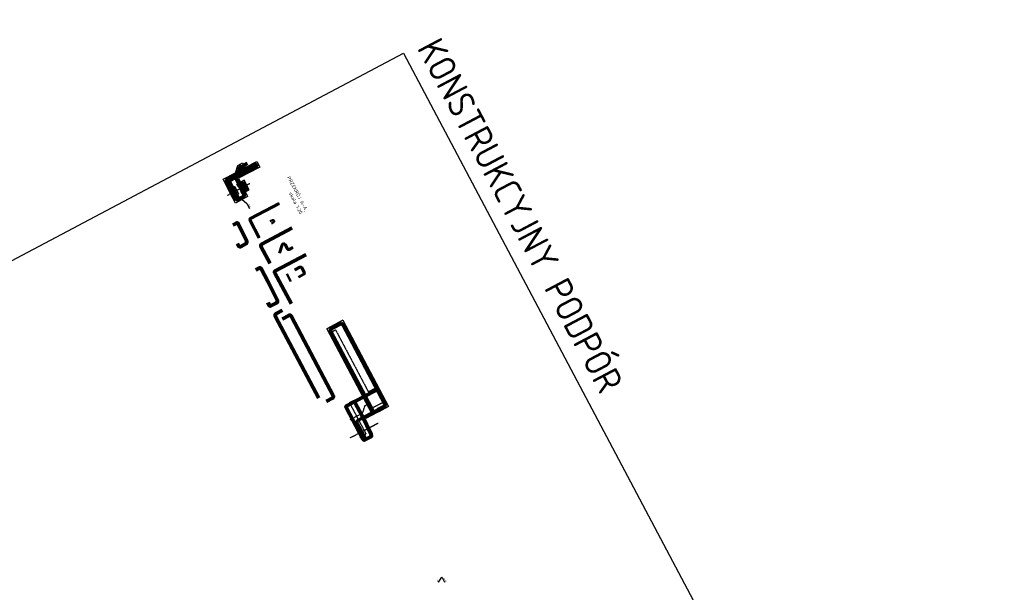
# Model space of a CAD drawing. Header units: millimetres. Extents: x -719417711 to 8331457056, y 1358857702 to 5726797456.
# Tile 36 of 71: x 7530406855 to 7530434370, y 5726536834 to 5726552836. Entities that reach past the tile are written whole.
import ezdxf
from ezdxf import colors
from ezdxf.entities.mleader import LeaderData, LeaderLine
from ezdxf.math import Vec2, Vec3

# ---------------------------------------------------------------- set-up
doc = ezdxf.new("R2010")
doc.units = ezdxf.units.MM
doc.linetypes.add('mp3a', pattern=[3.125, 2.25, -0.875])
doc.linetypes.add('mp7a', pattern=[6.875, 4.75, -0.875, 0.375, -0.875])
for name, color, linetype in [('0 wymiar', 32, 'Continuous'), ('1 cienka', 4, 'Continuous'), ('2 osie 05', 4, 'mp7a'), ('3 przerywana 05', 6, 'mp3a'), ('4 średnia', 3, 'Continuous'), ('5 gruba', 7, 'Continuous'), ('5 opis', 7, 'Continuous')]:
    doc.layers.add(name, color=color, linetype=linetype)
doc.layers.add('6 pomoc 01', color=1, linetype='Continuous', plot=False)
for name, color, linetype, lineweight in [('8 pręt_10', 181, 'Continuous', 50), ('8 pręt_12', 70, 'Continuous', 60), ('8 pręt_16', 41, 'Continuous', 80)]:
    doc.layers.add(name, color=color, linetype=linetype, lineweight=lineweight)
doc.styles.add('M 1_100', font='geniso.shx', dxfattribs={"height": 250})
doc.styles.add('M 1_20', font='geniso.shx', dxfattribs={"height": 50})
doc.styles.get("Standard").update_dxf_attribs({"font": 'geniso.shx'})

# ---------------------------------------------------------------- blocks, each defined once
blk = doc.blocks.new('OG-3.4')
at = {"layer": '4 średnia', "insert": (-1913.05, 762.314), "char_height": 250, "attachment_point": 1, "style": 'M 1_100'}
blk.add_mtext_dynamic_manual_height_columns('\\pi1452.3;{\\LOG-3.4 \\P\\pi796.13;}(107,20 m n.p.m.)', width=3854.57291, gutter_width=1250, heights=[0], dxfattribs=at)
blk = doc.blocks.new('OG-3.5b')
at = {"layer": '4 średnia', "insert": (-1913.05, 762.314), "char_height": 250, "attachment_point": 1, "style": 'M 1_100'}
blk.add_mtext_dynamic_manual_height_columns('\\pi1372.8;{\\LOG-3.5b \\P\\pi796.13;}(107,00 m n.p.m.)', width=3854.57291, gutter_width=1250, heights=[0], dxfattribs=at)
blk = doc.blocks.new('OG-3.5a')
at = {"layer": '4 średnia', "insert": (-1913.05, 762.314), "char_height": 250, "attachment_point": 1, "style": 'M 1_100'}
blk.add_mtext_dynamic_manual_height_columns('\\pi1372.8;{\\LOG-3.5a \\P\\pi796.13;}(107,30 m n.p.m.)', width=3854.57291, gutter_width=1250, heights=[0], dxfattribs=at)
blk = doc.blocks.new('10')
at = {"layer": '8 pręt_10'}
h = blk.add_hatch(color=256, dxfattribs=at)
edge = h.paths.add_edge_path()
edge.add_arc((0, 0), 5, 0, 360)
at = {"layer": '1 cienka'}
blk.add_circle((0, 0), 5, dxfattribs=at)
blk = doc.blocks.new('12')
at = {"layer": '8 pręt_12'}
h = blk.add_hatch(color=256, dxfattribs=at)
edge = h.paths.add_edge_path()
edge.add_arc((0, 0), 6, 0, 360)
at = {"layer": '1 cienka'}
blk.add_circle((0, 0), 6, dxfattribs=at)

msp = doc.modelspace()

# ---------------------------------------------------------------- block references
at = {"layer": '0 wymiar', "rotation": 297.8979501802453}
msp.add_blockref('OG-3.4', (7530295318.170634, 5726769127.920026), dxfattribs=at)

# ---------------------------------------------------------------- next in the draw order: block references
msp.add_blockref('OG-3.5b', (7530304173.91927, 5726751973.430897), dxfattribs=at)

# ---------------------------------------------------------------- next in the draw order: block references
at = {"layer": '1 cienka', "rotation": 297.8979501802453}
msp.add_blockref('OG-3.5a', (7530306321.879252, 5726748557.454565), dxfattribs=at)

# ---------------------------------------------------------------- next in the draw order: linework, layer by layer
at = {"layer": '2 osie 05'}
for p, q in [((7530412659.087184, 5726547930.473232), (7530413285.032269, 5726548261.865422)), ((7530416080.833728, 5726541146.776918), (7530416868.580973, 5726541563.831531))]:
    msp.add_line(p, q, dxfattribs=at)
at = {"layer": '3 przerywana 05'}
for points in [[(7530412803.589495, 5726547871.185218), (7530412980.430991, 5726547964.795815), (7530412868.13199, 5726548176.910069), (7530412691.347341, 5726548083.329563)], [(7530415503.782816, 5726544074.8965), (7530415680.539288, 5726544168.476139)], [(7530415680.539289, 5726544168.476139), (7530416630.430118, 5726542374.289332), (7530416091.322871, 5726542088.871432), (7530416534.745286, 5726541251.319835), (7530416357.894805, 5726541157.689863)]]:
    msp.add_lwpolyline(points, dxfattribs=at)
at = {"layer": '3 przerywana 05', "ltscale": 0.5, "elevation": -0.000001}
msp.add_lwpolyline([(7530416091.240165, 5726541661.461531), (7530416442.409014, 5726541847.379782), (7530416505.159432, 5726542051.327236), (7530416636.93294, 5726542121.091681), (7530416708.329214, 5726541988.165099), (7530416885.081779, 5726542081.742669), (7530417076.348484, 5726542183.004416)], dxfattribs=at)
at = {"layer": '4 średnia'}
msp.add_lwpolyline([(7530413266.838762, 5726548082.508247), (7530413126.469303, 5726548347.64296), (7530413027.113742, 5726548295.041449), (7530413159.52916, 5726548025.695654)], close=True, dxfattribs=at)
for points in [[(7530415618.6809, 5726544296.949481), (7530415889.11845, 5726544440.126406), (7530417160.142878, 5726542023.69732)], [(7530417160.142633, 5726542023.697209), (7530416889.705317, 5726541880.520409)]]:
    msp.add_lwpolyline(points, dxfattribs=at)
at = {"layer": '5 gruba'}
msp.add_lwpolyline([(7530412803.589495, 5726547871.185219), (7530412691.347339, 5726548083.329563), (7530412537.017797, 5726548375.021574), (7530412888.095117, 5726548560.891366), (7530412950.845533, 5726548764.838819), (7530413083.416795, 5726548835.025616), (7530413154.015313, 5726548701.676682), (7530413483.162526, 5726548875.936085), (7530413567.384216, 5726548716.855228), (7530412974.09985, 5726548402.754502), (7530413225.789959, 5726547891.050863), (7530412887.763827, 5726547712.090722)], close=True, dxfattribs=at)
at = {"layer": '6 pomoc 01'}
msp.add_lwpolyline([(7530417580.883999, 5726551896.93683), (7530431102.465948, 5726526356.903041), (7530414493.752809, 5726517563.802857), (7530400972.17086, 5726543103.836648)], close=True, dxfattribs=at)
for points in [[(7530413049.599447, 5726548543.429569), (7530413118.82012, 5726548768.406247), (7530413224.769938, 5726548824.498936)], [(7530414107.311691, 5726547699.554125), (7530413274.955571, 5726547258.882371), (7530413550.079394, 5726546739.218934)], [(7530412932.165045, 5726546583.373376), (7530412988.308969, 5726546477.326782), (7530413221.837167, 5726546600.964587), (7530412943.653201, 5726547166.53209), (7530412811.889696, 5726547096.772941)], [(7530413857.399211, 5726547200.979766), (7530413945.777446, 5726547247.769585), (7530413976.658747, 5726547189.439917), (7530413888.28051, 5726547142.650096)], [(7530414456.96504, 5726547009.899249), (7530413574.867753, 5726546542.893176), (7530413847.047399, 5726546028.457464)], [(7530414488.698929, 5726546469.454303), (7530414356.131575, 5726546399.269568), (7530414254.789803, 5726546588.758247), (7530414195.202261, 5726546557.210999), (7530414118.727659, 5726546308.658066)], [(7530414449.248556, 5726544890.998991), (7530413966.367001, 5726545803.082451), (7530414864.108882, 5726546278.371191)], [(7530413786.102581, 5726544930.015423), (7530413842.246505, 5726544823.968829), (7530414075.774703, 5726544947.606634), (7530413797.590737, 5726545513.174137), (7530413587.234672, 5726545910.981069), (7530413454.667315, 5726545840.796342)], [(7530414541.811841, 5726545844.639647), (7530414718.568312, 5726545938.219288), (7530414825.249101, 5726545736.716908), (7530414648.492628, 5726545643.13727)], [(7530414193.807023, 5726544707.441269), (7530413972.861431, 5726544590.46672), (7530415203.577539, 5726542265.847376)], [(7530414199.761101, 5726544476.181292), (7530414420.706693, 5726544593.155842), (7530415635.868196, 5726542282.931472), (7530415414.922605, 5726542165.956922)], [(7530415437.113918, 5726544200.82303), (7530415889.118451, 5726544440.126408), (7530417160.14287, 5726542023.697334), (7530416528.413749, 5726541689.242919)], [(7530415889.118451, 5726544440.126408), (7530415437.113918, 5726544200.82303), (7530416695.903917, 5726541823.176744)], [(7530415643.077183, 5726544241.975514), (7530415864.022776, 5726544358.950064), (7530417079.184279, 5726542048.725694), (7530416858.238687, 5726541931.751144)], [(7530415739.160345, 5726544292.844528), (7530415518.214752, 5726544175.869979), (7530416748.93086, 5726541851.250635)], [(7530416444.582274, 5726541122.08148), (7530415961.700719, 5726542034.16494), (7530416859.442603, 5726542509.453681)], [(7530416596.425015, 5726542438.0951), (7530416826.208431, 5726542559.748631)], [(7530416410.887698, 5726541185.724959), (7530416467.031621, 5726541079.678366), (7530416700.559819, 5726541203.31617), (7530416422.375854, 5726541768.883673), (7530416212.019788, 5726542166.690604), (7530416079.452431, 5726542096.505877)]]:
    msp.add_lwpolyline(points, dxfattribs=at)
for points in [[(7530415718.869938, 5726544297.943246), (7530415540.3459, 5726544203.42781, 0.4142135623), (7530415514.56108, 5726544119.623615), (7530416722.818074, 5726541837.425824)], [(7530416432.209321, 5726541115.530906), (7530415971.786879, 5726541985.192812, -0.4142135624), (7530415997.571697, 5726542068.997007), (7530416852.892028, 5726542521.826633)]]:
    msp.add_lwpolyline(points, format="xyb", dxfattribs=at)
at = {"layer": '8 pręt_10'}
for p, q in [((7530413066.270694, 5726548281.827186), (7530413178.564043, 5726548069.718242)), ((7530414318.560146, 5726545733.233193), (7530414430.853496, 5726545521.124249))]:
    msp.add_line(p, q, dxfattribs=at)
for points in [[(7530413381.684278, 5726548757.715253), (7530413447.967956, 5726548792.807618, -0.4142135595), (7530413481.759971, 5726548782.410514), (7530413489.246358, 5726548768.269964, -0.4142135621), (7530413478.849255, 5726548734.477949), (7530413412.565578, 5726548699.385585)], [(7530413857.399211, 5726547200.979766), (7530413923.682887, 5726547236.07213, -0.4142135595), (7530413957.474903, 5726547225.675027), (7530413964.961291, 5726547211.534475, -0.4142135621), (7530413954.564187, 5726547177.742462), (7530413888.28051, 5726547142.650096)]]:
    msp.add_lwpolyline(points, format="xyb", dxfattribs=at)
at = {"layer": '8 pręt_12'}
for p, q in [((7530413128.341808, 5726548267.166296), (7530412951.585336, 5726548173.586659)), ((7530413164.83787, 5726548198.231268), (7530412988.081396, 5726548104.651631)), ((7530413201.333928, 5726548129.296245), (7530413024.577455, 5726548035.716608))]:
    msp.add_line(p, q, dxfattribs=at)
for points in [[(7530413504.89483, 5726548749.398681), (7530412740.753472, 5726548344.84166, 0.4142135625), (7530412725.781642, 5726548296.18116), (7530412984.061132, 5726547808.333889)], [(7530413292.712625, 5726548637.063713), (7530413191.828069, 5726548583.652705, -0.4129837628), (7530413143.238605, 5726548598.491036), (7530413075.710164, 5726548724.755603, 0.4129837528), (7530413027.120702, 5726548739.593932), (7530413012.394646, 5726548731.797561, 0.1989123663), (7530412994.83081, 5726548710.568078), (7530412922.741356, 5726548476.267476)], [(7530412924.135612, 5726548199.788042), (7530413069.075918, 5726548276.523346, -0.4142135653), (7530413117.73642, 5726548261.551516), (7530413190.728538, 5726548123.681467, -0.4142135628), (7530413175.756706, 5726548075.020967), (7530413030.816401, 5726547998.285665)], [(7530414107.311691, 5726547699.554125), (7530413306.771737, 5726547275.726706, 0.4142135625), (7530413291.799906, 5726547227.066205), (7530413550.079394, 5726546739.218934)], [(7530414488.698929, 5726546469.454303), (7530414387.814373, 5726546416.043297, -0.4129837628), (7530414339.224908, 5726546430.881625), (7530414271.696467, 5726546557.146193, 0.4129837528), (7530414223.107006, 5726546571.984523), (7530414208.380948, 5726546564.18815, 0.1989123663), (7530414190.817113, 5726546542.958668), (7530414118.727659, 5726546308.658066)], [(7530414541.811841, 5726545844.639647), (7530414686.752148, 5726545921.374952, -0.4142135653), (7530414735.412647, 5726545906.403122), (7530414808.404766, 5726545768.533072, -0.4142135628), (7530414793.432936, 5726545719.872573), (7530414648.492628, 5726545643.13727)], [(7530417097.653479, 5726542056.240785), (7530416295.06737, 5726541631.330075, 0.4142135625), (7530416280.09554, 5726541582.669576), (7530416538.375029, 5726541094.822305)]]:
    msp.add_lwpolyline(points, format="xyb", dxfattribs=at)
at = {"layer": '8 pręt_16'}
for points in [[(7530413475.885124, 5726548804.193215), (7530412660.514614, 5726548372.514098, 0.4141350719), (7530412640.546156, 5726548307.644801), (7530412890.284071, 5726547835.625292)], [(7530413049.599447, 5726548543.429569), (7530413112.973255, 5726548749.403138, -0.1989123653), (7530413136.391704, 5726548777.709116), (7530413224.769938, 5726548824.498936)], [(7530412856.573802, 5726547899.236544), (7530412890.258485, 5726547835.611745, 0.4142152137), (7530412955.139392, 5726547815.649429), (7530413105.070051, 5726547895.027842, 0.4055129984), (7530413125.682411, 5726547958.634821), (7530412889.888242, 5726548438.020894, 0.4229663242), (7530412824.357417, 5726548459.256896), (7530412736.298453, 5726548412.636108)], [(7530412932.165045, 5726546583.373376), (7530412965.849729, 5726546519.748576, 0.4142152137), (7530413030.730636, 5726546499.786262), (7530413180.661292, 5726546579.164674, 0.4055129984), (7530413201.273653, 5726546642.771653), (7530412965.479485, 5726547122.157726, 0.4229663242), (7530412899.948659, 5726547143.393727), (7530412811.889696, 5726547096.772941)], [(7530414456.965041, 5726547009.899247), (7530413617.277945, 5726546565.346275, 0.4141350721), (7530413597.309487, 5726546500.476978), (7530413847.047403, 5726546028.457468)], [(7530414449.248556, 5726544890.998991), (7530413988.826114, 5726545760.660898, -0.4142135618), (7530414008.788554, 5726545825.541565), (7530414864.108882, 5726546278.371191)], [(7530413786.102579, 5726544930.015423), (7530413819.787263, 5726544866.390622, 0.4142152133), (7530413884.668169, 5726544846.428308), (7530414034.598828, 5726544925.806721, 0.4055129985), (7530414055.211189, 5726544989.4137), (7530413797.901061, 5726545512.543223, 0.0073233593), (7530413797.262084, 5726545513.79565), (7530413609.683827, 5726545868.527191, 0.4143594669), (7530413544.791978, 5726545888.510765), (7530413454.667314, 5726545840.796342)], [(7530414193.807023, 5726544707.441269), (7530414015.282985, 5726544612.925833, 0.4142135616), (7530413995.320545, 5726544548.045167), (7530415203.577539, 5726542265.847376)], [(7530414199.761101, 5726544476.181292), (7530414378.171037, 5726544570.63632, -0.4150005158), (7530414443.111877, 5726544550.559851), (7530415613.583053, 5726542325.299243, -0.4134270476), (7530415593.560437, 5726542260.532603), (7530415414.922605, 5726542165.956922)], [(7530415643.077183, 5726544241.975514), (7530415821.48712, 5726544336.430542, -0.4150005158), (7530415886.427959, 5726544316.354074), (7530417056.899135, 5726542091.093465, -0.4134270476), (7530417036.876519, 5726542026.326825), (7530416858.238687, 5726541931.751144)], [(7530415739.160345, 5726544292.844528), (7530415560.636306, 5726544198.329093, 0.4142135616), (7530415540.673865, 5726544133.448426), (7530416748.93086, 5726541851.250635)], [(7530416444.582274, 5726541122.08148), (7530415984.159834, 5726541991.743387, -0.4142135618), (7530416004.122272, 5726542056.624053), (7530416859.442603, 5726542509.453681)], [(7530416410.887698, 5726541185.724959), (7530416444.572381, 5726541122.100159, 0.4142152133), (7530416509.453288, 5726541102.137845), (7530416659.383945, 5726541181.516256, 0.4055129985), (7530416679.996305, 5726541245.123236), (7530416422.686179, 5726541768.25276, 0.0073233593), (7530416422.047204, 5726541769.505188), (7530416234.468946, 5726542124.236727, 0.4143594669), (7530416169.577097, 5726542144.220302), (7530416079.452431, 5726542096.505877)]]:
    msp.add_lwpolyline(points, format="xyb", dxfattribs=at)

# ---------------------------------------------------------------- next in the draw order: block references
at = {"layer": '1 cienka', "rotation": 297.8979501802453}
msp.add_blockref('10', (7530413099.906733, 5726548239.665497), dxfattribs=at)
at = {"layer": '1 cienka', "xscale": -1}
for name, p, rotation in [('10', (7530413126.10975, 5726548190.174059), 297.8979467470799), ('10', (7530413162.605089, 5726548121.238655), 297.8979467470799), ('12', (7530415967.32287, 5726542032.435119), 298.2548257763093)]:
    msp.add_blockref(name, p, dxfattribs=dict(at, rotation=rotation))

# ---------------------------------------------------------------- next in the draw order: texts
at = {"layer": '5 opis'}
for s, width, insert, char_height, attachment_point, rotation, style in [('\\pi741.88;SCHEMAT TYCZENIA GRODZIC\\P\\pi2839.3;PODPORY NR 1,\\P\\pi3492.9;skala 1:100', 10003.56048163, (7530356219.460254, 5726646843.939495), 500, 1, 297.8979501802, 'M 1_100'), ('\\pi549.04;WIDOK Z GÓRY NA PODPORĘ NR 2,\\P\\pi1265;skala 1:20', 3083.57293126, (7530377771.100025, 5726598409.374006), 100, 7, 297.8979501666, 'M 1_20'), ('\\pi576.16;WIDOK Z TYŁU', 1982.81475457, (7530389829.332726, 5726595071.204228), 100, 1, 297.8979503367, 'M 1_20'), ('\\pi741.88;SCHEMAT TYCZENIA GRODZIC\\P\\pi2789.3;PODPORY NR 2,\\P\\pi3492.9;skala 1:100', 10003.56048163, (7530386329.472917, 5726589971.101405), 500, 1, 297.8979501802, 'M 1_100'), ('PRZEKRÓJ A-A,\\Pskala 1:20', 3083.57293126, (7530414916.789867, 5726547518.850814), 100, 3, 297.8979501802, 'M 1_20')]:
    msp.add_mtext_dynamic_manual_height_columns(s, width=width, gutter_width=250, heights=[0], dxfattribs=dict(at, insert=insert, char_height=char_height, attachment_point=attachment_point, rotation=rotation, style=style))
at = {"layer": '6 pomoc 01', "insert": (7530418605.274897, 5726552396.683764), "char_height": 750, "attachment_point": 1, "rotation": 297.8979501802, "style": 'M 1_100'}
msp.add_mtext_dynamic_manual_height_columns('KONSTRUKCYJNY PODPÓR', width=13836.79110666, gutter_width=1250, heights=[0], dxfattribs=at)

# ---------------------------------------------------------------- next in the draw order: leaders
at = {"layer": '0 wymiar'}
ml = msp.add_multileader_mtext('Standard', dxfattribs=at)
ml.set_content('Nr3', color=3)
ml.set_leader_properties()
ml.build(insert=Vec2(0, 0))
ml.multileader.update_dxf_attribs({"text_left_attachment_type": 6, "text_right_attachment_type": 6, "dogleg_length": 0.36, "arrow_head_size": 50, "scale": 20})
ctx = ml.context
ctx.base_point, ctx.scale, ctx.char_height, ctx.arrow_head_size, ctx.landing_gap_size, ctx.plane_origin, ctx.plane_x_axis, ctx.plane_y_axis = Vec3(7530413202.791328, 5726547696.628576), 20, 50, 50, 40, Vec3(7530412878.356737, 5726547968.237601), Vec3(0.4678981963, -0.8837823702), Vec3(0.8837823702, 0.4678981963)
ctx.left_attachment, ctx.right_attachment = 6, 6
notes = []
notes.append((ctx, [(0, (1, 1, 0), (7530413199.422462, 5726547702.991809), (0.4678981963, -0.8837823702), 7.2, [(0, [(7530413020.908352, 5726547850.469763)], 0, [])])]))
ctx.mtext.insert, ctx.mtext.text_direction, ctx.mtext.rotation, ctx.mtext.flow_direction = Vec3(7530413274.534199, 5726547689.351172), Vec3(0.4678981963, -0.8837823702), 5.1993000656, 5
ml = msp.add_multileader_mtext('Standard', dxfattribs=at)
ml.set_content('Nr9', color=3)
ml.set_leader_properties()
ml.build(insert=Vec2(0, 0))
ml.multileader.update_dxf_attribs({"text_left_attachment_type": 6, "text_right_attachment_type": 6, "dogleg_length": 0.36, "arrow_head_size": 50, "scale": 20})
ctx = ml.context
ctx.base_point, ctx.scale, ctx.char_height, ctx.arrow_head_size, ctx.landing_gap_size, ctx.plane_origin, ctx.plane_x_axis, ctx.plane_y_axis = Vec3(7530418657.546762, 5726537249.495418), 20, 50, 50, 40, Vec3(7530418520.552691, 5726537200.91642), Vec3(0.4678981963, -0.8837823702), Vec3(0.8837823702, 0.4678981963)
ctx.left_attachment, ctx.right_attachment = 6, 6
notes.append((ctx, [(0, (1, 1, 0), (7530418654.177896, 5726537255.85865), (0.4678981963, -0.8837823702), 7.2, [(1, [(7530418520.552691, 5726537200.916419), (7530418562.663527, 5726537121.376004)], 0, [])])]))
ctx.mtext.insert, ctx.mtext.text_direction, ctx.mtext.rotation, ctx.mtext.flow_direction = Vec3(7530418729.289633, 5726537242.218015), Vec3(0.4678981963, -0.8837823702), 5.1993000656, 5
for ctx, leaders in notes:
    for number, flags, end, landing, length, lines in leaders:
        leader = LeaderData()
        leader.index, (leader.has_last_leader_line, leader.has_dogleg_vector, leader.attachment_direction) = number, flags
        leader.last_leader_point, leader.dogleg_vector, leader.dogleg_length = Vec3(end), Vec3(landing), length
        for number, points, colour, breaks in lines:
            line = LeaderLine()
            line.index, line.vertices, line.color, line.breaks = number, Vec3.list(points), colors.encode_raw_color(colour), breaks
            leader.lines.append(line)
        ctx.leaders.append(leader)

doc.saveas('drawing.dxf')
